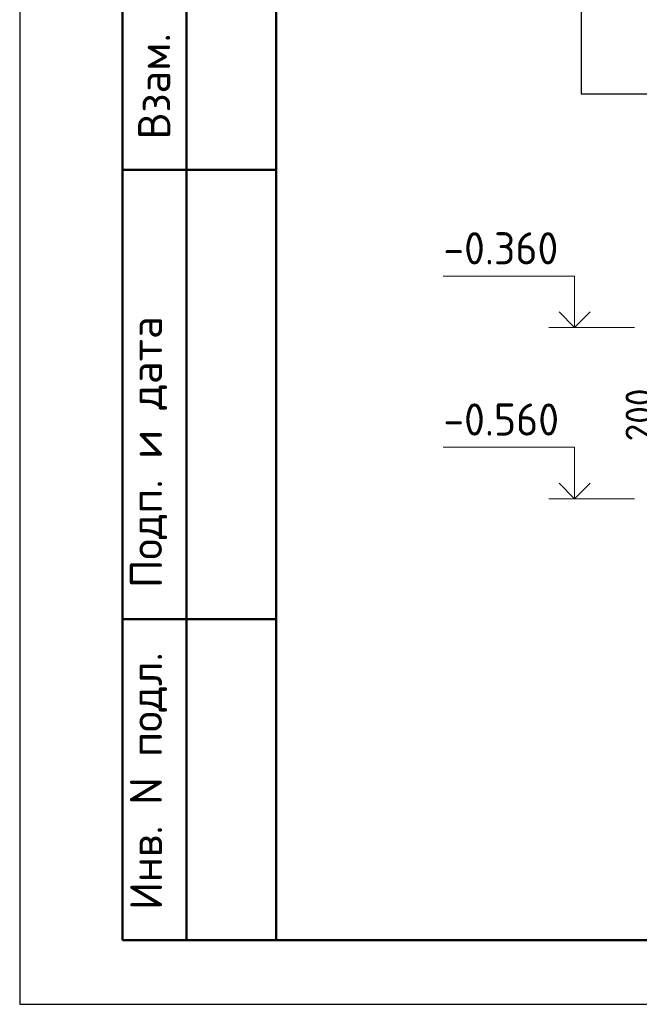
# Model space of a CAD drawing. Header units: millimetres. Extents: x 0 to 50400, y 0 to 35640.
# Tile 1 of 40: x 0 to 5795, y 0 to 9202. Entities that reach past the tile are written whole.
import ezdxf

# ---------------------------------------------------------------- set-up
doc = ezdxf.new("R2010")
doc.units = ezdxf.units.MM
doc.layers.add('Standard', color=7, linetype='Continuous', lineweight=25)
doc.layers.add('Размерная линия_ общее', color=7, linetype='Continuous', lineweight=13)
doc.styles.add('ISOCPEUR', font='txt')

msp = doc.modelspace()

# ---------------------------------------------------------------- linework, layer by layer
at = {"layer": 'Standard', "color": 7, "linetype": 'Continuous', "lineweight": 25, "transparency": 33554687}
msp.add_line((2400, 35040), (2400, 1269.9), dxfattribs=at)
at = {"layer": 'Standard', "color": 7, "linetype": 'Continuous', "lineweight": 50, "transparency": 33554687}
for p, q in [((960, 600), (960, 10800)), ((960, 600), (960, 10800)), ((1560, 600), (1560, 10800)), ((960, 7800), (2400, 7800)), ((960, 3600), (2400, 3600)), ((2400, 600), (960, 600))]:
    msp.add_line(p, q, dxfattribs=at)
at = {"layer": 'Standard', "color": 7, "linetype": 'Continuous', "lineweight": 13, "transparency": 33554687}
for p, q in [((4949.6, 6325.7), (5749.6, 6325.7)), ((4949.6, 4725.7), (5749.6, 4725.7))]:
    msp.add_line(p, q, dxfattribs=at)
at = {"layer": 'Standard', "color": 7, "linetype": 'Continuous', "lineweight": 25, "transparency": 33554687}
msp.add_lwpolyline([(0, 0), (50400, 0), (50400, 35640), (0, 35640), (0, 0)], close=True, dxfattribs=at)
at = {"layer": 'Standard', "color": 7, "linetype": 'Continuous', "lineweight": 50, "transparency": 33554687}
msp.add_lwpolyline([(2400, 35040), (49800, 35040), (49800, 600), (2400, 600), (2400, 35040)], close=True, dxfattribs=at)
at = {"layer": 'Standard', "color": 254, "linetype": 'Continuous', "lineweight": -3, "true_color": 0xc4c4ff, "transparency": 33554687}
msp.add_lwpolyline([(5250.9, 8509.9), (15359.9, 8509.9), (15359.9, 14101.9), (5250.9, 14101.9), (5250.9, 8509.9)], dxfattribs=at)
at = {"layer": 'Standard', "color": 7, "linetype": 'Continuous', "lineweight": 13, "transparency": 33554687}
for points in [[(5189.6, 6325.7), (5189.6, 6805.7), (3961.6, 6805.7)], [(5189.6, 4725.7), (5189.6, 5205.7), (3961.6, 5205.7)]]:
    msp.add_lwpolyline(points, dxfattribs=at)
at = {"layer": 'Standard', "color": 7, "linetype": 'Continuous', "lineweight": 35, "transparency": 33554687}
for points in [[(5334.9, 6471), (5189.6, 6325.7), (5044.4, 6471)], [(5334.9, 4871), (5189.6, 4725.7), (5044.4, 4871)]]:
    msp.add_lwpolyline(points, dxfattribs=at)

# ---------------------------------------------------------------- texts
at = {"layer": 'Standard', "color": 7, "linetype": 'Continuous', "lineweight": 50, "transparency": 33554687, "char_height": 300, "attachment_point": 7, "rotation": 90, "style": 'ISOCPEUR'}
for s, insert, width in [('\\A1;{\\fISOCPEUR|i0|b0;\\H300.000000;\\W1.000000;\\C7;Взам. инв.N}\\P', (1407.5, 8083.1), 2290.918), ('\\A1;{\\fISOCPEUR|i0|b0;\\H300.000000;\\W1.000000;\\C7;Подп. и дата}\\P', (1379.2, 3890.6), 2636.471), ('\\A1;{\\fISOCPEUR|i0|b0;\\H300.000000;\\W1.000000;\\C7;Инв. N подл.}\\P', (1379.2, 880.8), 2426.154)]:
    msp.add_mtext(s, dxfattribs=dict(at, insert=insert, width=width))
at = {"layer": 'Standard', "color": 7, "linetype": 'Continuous', "lineweight": 25, "transparency": 33554687, "char_height": 300, "width": 1281.437, "attachment_point": 7, "style": 'ISOCPEUR'}
for s, insert in [('\\W0.95;-0.360', (3961.6, 6915.7)), ('\\W0.95;-0.560', (3961.6, 5315.7))]:
    msp.add_mtext(s, dxfattribs=dict(at, insert=insert))
at = {"layer": 'Размерная линия_ общее', "color": 7, "linetype": 'Continuous', "lineweight": 25, "transparency": 33554687, "insert": (5929.6, 5261.7), "char_height": 264, "width": 674.386, "attachment_point": 7, "rotation": 90, "style": 'ISOCPEUR'}
msp.add_mtext('\\W0.91;200', dxfattribs=at)

doc.saveas('drawing.dxf')
